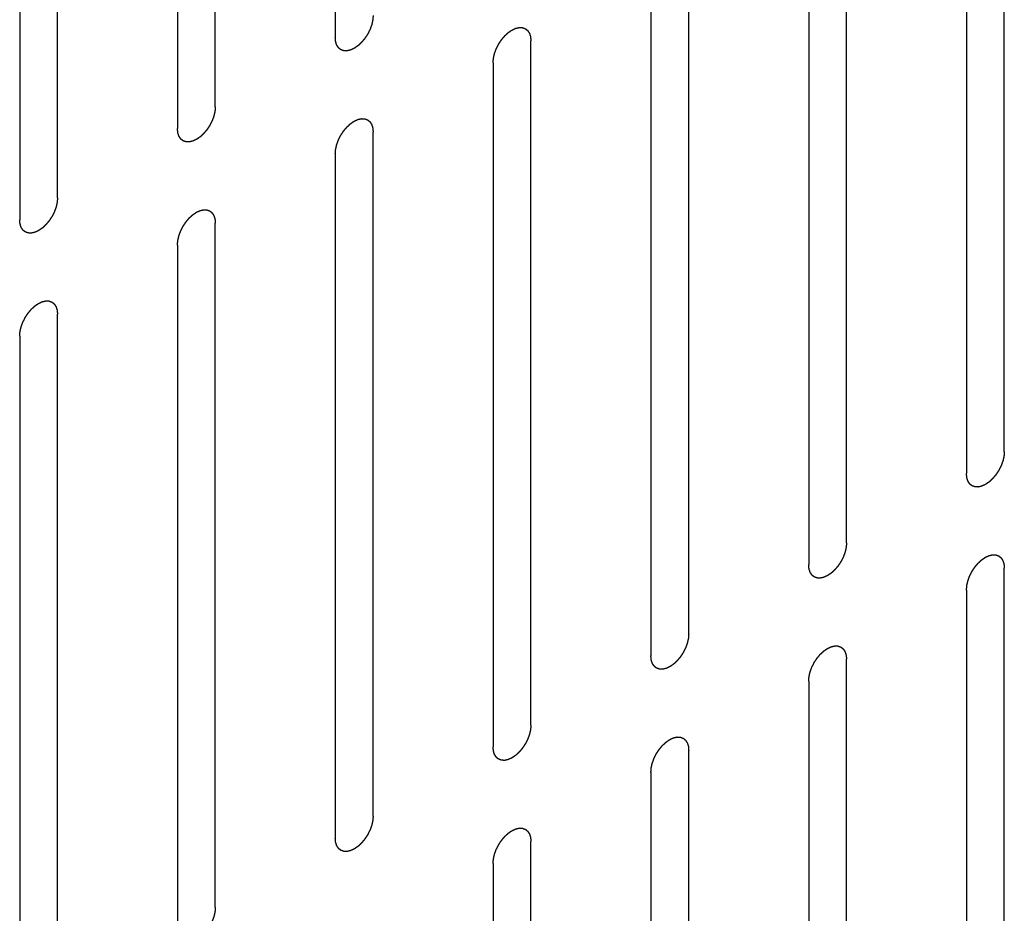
# Model space of a CAD drawing. Header units: inches. Extents: x 5 to 265, y 5 to 171.
# Tile 42 of 212: x 204.88 to 206.26, y 66.94 to 68.19. Entities that reach past the tile are written whole.
import ezdxf

# ---------------------------------------------------------------- set-up
doc = ezdxf.new("R2010")
doc.units = ezdxf.units.IN
doc.header["$LTSCALE"] = 14.96
doc.header["$MEASUREMENT"] = 0
doc.linetypes.add('HIDDEN', pattern=[0.2, 0.1, -0.1])
doc.layers.add('08_ALL_COSMETICS', color=7, linetype='CONTINUOUS')

msp = doc.modelspace()

# ---------------------------------------------------------------- linework, layer by layer
at = {"layer": '08_ALL_COSMETICS', "color": 7, "linetype": 'HIDDEN'}
for p, q in [((205.3218, 69.1261), (205.3218, 68.1667)), ((205.1535, 68.0695), (205.1535, 69.0289)), ((205.1005, 68.9983), (205.1005, 68.0389)), ((204.9322, 67.9418), (204.9322, 68.9012)), ((204.8792, 68.8705), (204.8792, 67.9111)), ((206.2601, 67.5858), (206.2601, 68.5451)), ((206.2071, 68.5145), (206.2071, 67.5551)), ((206.0388, 67.458), (206.0388, 68.4174)), ((205.9858, 68.3867), (205.9858, 67.4274)), ((205.8175, 67.3302), (205.8175, 68.2896)), ((205.7645, 68.259), (205.7645, 67.2996)), ((205.5962, 67.2024), (205.5962, 68.1618)), ((205.5431, 68.1312), (205.5431, 67.1718)), ((205.3748, 67.0746), (205.3748, 68.034)), ((205.3218, 68.0034), (205.3218, 67.044)), ((205.1535, 66.9469), (205.1535, 67.9062)), ((205.1005, 67.8756), (205.1005, 66.9162)), ((204.9322, 66.8191), (204.9322, 67.7785)), ((204.8792, 67.7478), (204.8792, 66.7885)), ((206.2601, 66.4631), (206.2601, 67.4225)), ((206.2071, 67.3918), (206.2071, 66.4324)), ((206.0388, 66.3353), (206.0388, 67.2947)), ((205.9858, 67.2641), (205.9858, 66.3047)), ((205.8175, 66.2075), (205.8175, 67.1669)), ((205.7645, 67.1363), (205.7645, 66.1769)), ((205.5962, 66.0797), (205.5962, 67.0391)), ((205.5431, 67.0085), (205.5431, 66.0491))]:
    msp.add_line(p, q, dxfattribs=at)
for points in [[(205.3748, 68.1973), (205.3748, 68.1968), (205.3747, 68.1958), (205.3746, 68.1942), (205.3745, 68.1929), (205.3744, 68.192), (205.3744, 68.1915), (205.3744, 68.1911), (205.3742, 68.1907), (205.3741, 68.1901), (205.3739, 68.1892), (205.3736, 68.1878), (205.3733, 68.1864), (205.3731, 68.1855), (205.3729, 68.1849), (205.3729, 68.1845), (205.3727, 68.1841), (205.3725, 68.1835), (205.3721, 68.1826), (205.3716, 68.1812), (205.3711, 68.1798), (205.3708, 68.1788), (205.3706, 68.1782), (205.3704, 68.1778), (205.3702, 68.1774), (205.3699, 68.1769), (205.3694, 68.1759), (205.3687, 68.1745), (205.3681, 68.1731), (205.3676, 68.1722), (205.3673, 68.1716), (205.3671, 68.1712), (205.3668, 68.1708), (205.3665, 68.1703), (205.3659, 68.1694), (205.3651, 68.1681), (205.3642, 68.1669), (205.3637, 68.166), (205.3633, 68.1655), (205.3631, 68.1651), (205.3628, 68.1648), (205.3624, 68.1643), (205.3617, 68.1635), (205.3608, 68.1624), (205.3598, 68.1612), (205.3592, 68.1604), (205.3588, 68.16), (205.3585, 68.1596), (205.3582, 68.1593), (205.3578, 68.159), (205.3571, 68.1583), (205.356, 68.1573), (205.355, 68.1564), (205.3543, 68.1557), (205.3539, 68.1553), (205.3536, 68.155), (205.3532, 68.1548), (205.3528, 68.1545), (205.352, 68.154), (205.3509, 68.1532), (205.3499, 68.1525), (205.3491, 68.1519), (205.3487, 68.1516), (205.3483, 68.1514), (205.348, 68.1513), (205.3476, 68.151), (205.3468, 68.1507), (205.3458, 68.1502), (205.3447, 68.1497), (205.3439, 68.1494), (205.3435, 68.1492), (205.3432, 68.149), (205.3429, 68.1489), (205.3425, 68.1488), (205.3417, 68.1487), (205.3407, 68.1484), (205.3397, 68.1482), (205.3389, 68.148), (205.3385, 68.148), (205.3382, 68.1478), (205.3379, 68.1479), (205.3376, 68.1479), (205.3369, 68.1479), (205.3359, 68.148), (205.335, 68.148), (205.3343, 68.148), (205.3339, 68.148), (205.3336, 68.148), (205.3334, 68.1481), (205.3331, 68.1483), (205.3325, 68.1485), (205.3316, 68.1488), (205.3308, 68.1491), (205.3302, 68.1493), (205.3298, 68.1495), (205.3296, 68.1495), (205.3294, 68.1497), (205.3291, 68.1499), (205.3286, 68.1503), (205.3279, 68.1509), (205.3273, 68.1515), (205.3268, 68.1519), (205.3265, 68.1521), (205.3263, 68.1522), (205.3261, 68.1525), (205.3259, 68.1528), (205.3256, 68.1534), (205.3251, 68.1542), (205.3246, 68.155), (205.3242, 68.1556), (205.324, 68.1559), (205.3238, 68.1561), (205.3238, 68.1564), (205.3236, 68.1568), (205.3234, 68.1575), (205.3231, 68.1585), (205.3228, 68.1595), (205.3226, 68.1602), (205.3224, 68.1607), (205.3223, 68.1609), (205.3223, 68.1613), (205.3223, 68.1618), (205.3222, 68.1626), (205.3221, 68.1638), (205.3219, 68.1653), (205.3219, 68.1662), (205.3218, 68.1667)], [(205.5431, 68.1312), (205.5432, 68.1317), (205.5433, 68.1327), (205.5434, 68.1343), (205.5435, 68.1356), (205.5436, 68.1365), (205.5436, 68.137), (205.5436, 68.1374), (205.5437, 68.1378), (205.5439, 68.1384), (205.5441, 68.1393), (205.5444, 68.1407), (205.5447, 68.1421), (205.5449, 68.143), (205.545, 68.1436), (205.5451, 68.144), (205.5453, 68.1444), (205.5455, 68.145), (205.5458, 68.146), (205.5464, 68.1473), (205.5469, 68.1487), (205.5472, 68.1497), (205.5474, 68.1503), (205.5475, 68.1507), (205.5478, 68.1511), (205.5481, 68.1517), (205.5485, 68.1526), (205.5492, 68.154), (205.5499, 68.1554), (205.5504, 68.1564), (205.5507, 68.1569), (205.5509, 68.1573), (205.5512, 68.1577), (205.5515, 68.1582), (205.5521, 68.1591), (205.5529, 68.1604), (205.5537, 68.1616), (205.5543, 68.1625), (205.5547, 68.163), (205.5549, 68.1634), (205.5552, 68.1638), (205.5556, 68.1642), (205.5562, 68.165), (205.5572, 68.1662), (205.5581, 68.1673), (205.5588, 68.1681), (205.5592, 68.1685), (205.5595, 68.1689), (205.5598, 68.1692), (205.5602, 68.1696), (205.5609, 68.1702), (205.5619, 68.1712), (205.563, 68.1721), (205.5637, 68.1728), (205.5641, 68.1732), (205.5644, 68.1735), (205.5647, 68.1737), (205.5652, 68.174), (205.5659, 68.1745), (205.567, 68.1753), (205.5681, 68.1761), (205.5689, 68.1766), (205.5693, 68.1769), (205.5697, 68.1771), (205.57, 68.1773), (205.5704, 68.1775), (205.5712, 68.1778), (205.5722, 68.1783), (205.5733, 68.1788), (205.5741, 68.1792), (205.5745, 68.1793), (205.5748, 68.1795), (205.5751, 68.1796), (205.5755, 68.1797), (205.5762, 68.1798), (205.5773, 68.1801), (205.5783, 68.1803), (205.579, 68.1805), (205.5794, 68.1806), (205.5798, 68.1807), (205.58, 68.1806), (205.5804, 68.1806), (205.5811, 68.1806), (205.582, 68.1806), (205.583, 68.1805), (205.5837, 68.1805), (205.584, 68.1805), (205.5843, 68.1805), (205.5846, 68.1804), (205.5849, 68.1803), (205.5855, 68.18), (205.5864, 68.1797), (205.5872, 68.1794), (205.5878, 68.1792), (205.5881, 68.1791), (205.5884, 68.179), (205.5886, 68.1788), (205.5889, 68.1786), (205.5894, 68.1782), (205.59, 68.1776), (205.5907, 68.177), (205.5912, 68.1767), (205.5915, 68.1764), (205.5917, 68.1763), (205.5918, 68.176), (205.592, 68.1757), (205.5924, 68.1751), (205.5929, 68.1743), (205.5934, 68.1735), (205.5938, 68.173), (205.594, 68.1726), (205.5941, 68.1724), (205.5942, 68.1721), (205.5944, 68.1717), (205.5946, 68.171), (205.5949, 68.17), (205.5952, 68.169), (205.5954, 68.1683), (205.5955, 68.1679), (205.5957, 68.1676), (205.5957, 68.1672), (205.5957, 68.1667), (205.5958, 68.1659), (205.5959, 68.1647), (205.596, 68.1632), (205.5961, 68.1623), (205.5962, 68.1618)], [(205.1535, 68.0695), (205.1535, 68.069), (205.1534, 68.068), (205.1533, 68.0664), (205.1532, 68.0651), (205.1531, 68.0642), (205.153, 68.0637), (205.153, 68.0633), (205.1529, 68.0629), (205.1528, 68.0623), (205.1526, 68.0614), (205.1523, 68.06), (205.152, 68.0586), (205.1517, 68.0577), (205.1516, 68.0571), (205.1515, 68.0567), (205.1514, 68.0563), (205.1512, 68.0557), (205.1508, 68.0548), (205.1503, 68.0534), (205.1498, 68.052), (205.1494, 68.051), (205.1492, 68.0505), (205.1491, 68.05), (205.1489, 68.0496), (205.1486, 68.0491), (205.1481, 68.0481), (205.1474, 68.0467), (205.1467, 68.0453), (205.1462, 68.0444), (205.146, 68.0438), (205.1458, 68.0434), (205.1455, 68.043), (205.1452, 68.0425), (205.1446, 68.0416), (205.1438, 68.0404), (205.1429, 68.0391), (205.1423, 68.0382), (205.142, 68.0377), (205.1418, 68.0373), (205.1415, 68.037), (205.1411, 68.0365), (205.1404, 68.0357), (205.1395, 68.0346), (205.1385, 68.0334), (205.1379, 68.0326), (205.1375, 68.0322), (205.1372, 68.0318), (205.1369, 68.0316), (205.1365, 68.0312), (205.1358, 68.0305), (205.1347, 68.0295), (205.1337, 68.0286), (205.133, 68.0279), (205.1326, 68.0275), (205.1323, 68.0272), (205.1319, 68.027), (205.1315, 68.0267), (205.1307, 68.0262), (205.1296, 68.0254), (205.1285, 68.0247), (205.1278, 68.0241), (205.1273, 68.0238), (205.127, 68.0236), (205.1267, 68.0235), (205.1263, 68.0233), (205.1255, 68.0229), (205.1244, 68.0224), (205.1234, 68.0219), (205.1226, 68.0216), (205.1222, 68.0214), (205.1219, 68.0212), (205.1215, 68.0212), (205.1211, 68.0211), (205.1204, 68.0209), (205.1194, 68.0207), (205.1183, 68.0204), (205.1176, 68.0203), (205.1172, 68.0202), (205.1169, 68.0201), (205.1166, 68.0201), (205.1162, 68.0201), (205.1156, 68.0201), (205.1146, 68.0202), (205.1137, 68.0202), (205.113, 68.0202), (205.1126, 68.0203), (205.1123, 68.0202), (205.1121, 68.0204), (205.1117, 68.0205), (205.1111, 68.0207), (205.1103, 68.021), (205.1094, 68.0213), (205.1088, 68.0215), (205.1085, 68.0217), (205.1082, 68.0217), (205.1081, 68.0219), (205.1078, 68.0222), (205.1073, 68.0226), (205.1066, 68.0231), (205.1059, 68.0237), (205.1054, 68.0241), (205.1052, 68.0243), (205.105, 68.0245), (205.1048, 68.0247), (205.1046, 68.025), (205.1043, 68.0256), (205.1037, 68.0264), (205.1032, 68.0272), (205.1029, 68.0278), (205.1027, 68.0281), (205.1025, 68.0283), (205.1024, 68.0286), (205.1023, 68.029), (205.1021, 68.0297), (205.1018, 68.0308), (205.1015, 68.0318), (205.1012, 68.0325), (205.1011, 68.0329), (205.101, 68.0332), (205.101, 68.0335), (205.1009, 68.034), (205.1009, 68.0349), (205.1007, 68.0361), (205.1006, 68.0375), (205.1005, 68.0384), (205.1005, 68.0389)], [(205.3218, 68.0034), (205.3219, 68.0039), (205.3219, 68.005), (205.3221, 68.0065), (205.3222, 68.0078), (205.3222, 68.0087), (205.3223, 68.0093), (205.3223, 68.0096), (205.3224, 68.0101), (205.3225, 68.0106), (205.3228, 68.0116), (205.3231, 68.0129), (205.3234, 68.0143), (205.3236, 68.0153), (205.3237, 68.0158), (205.3238, 68.0162), (205.324, 68.0166), (205.3242, 68.0172), (205.3245, 68.0182), (205.325, 68.0196), (205.3255, 68.021), (205.3259, 68.0219), (205.3261, 68.0225), (205.3262, 68.0229), (205.3265, 68.0233), (205.3267, 68.0239), (205.3272, 68.0248), (205.3279, 68.0262), (205.3286, 68.0276), (205.3291, 68.0286), (205.3294, 68.0291), (205.3296, 68.0296), (205.3298, 68.0299), (205.3302, 68.0304), (205.3307, 68.0313), (205.3316, 68.0326), (205.3324, 68.0339), (205.333, 68.0348), (205.3333, 68.0353), (205.3336, 68.0357), (205.3339, 68.036), (205.3342, 68.0364), (205.3349, 68.0372), (205.3359, 68.0384), (205.3368, 68.0395), (205.3375, 68.0403), (205.3379, 68.0408), (205.3381, 68.0411), (205.3384, 68.0414), (205.3389, 68.0418), (205.3396, 68.0424), (205.3406, 68.0434), (205.3416, 68.0444), (205.3424, 68.045), (205.3428, 68.0454), (205.3431, 68.0457), (205.3434, 68.0459), (205.3439, 68.0462), (205.3446, 68.0468), (205.3457, 68.0475), (205.3468, 68.0483), (205.3476, 68.0488), (205.348, 68.0491), (205.3483, 68.0494), (205.3487, 68.0495), (205.3491, 68.0497), (205.3498, 68.05), (205.3509, 68.0505), (205.352, 68.051), (205.3527, 68.0514), (205.3532, 68.0516), (205.3535, 68.0517), (205.3538, 68.0518), (205.3542, 68.0519), (205.3549, 68.0521), (205.356, 68.0523), (205.357, 68.0525), (205.3577, 68.0527), (205.3581, 68.0528), (205.3584, 68.0529), (205.3587, 68.0528), (205.3591, 68.0528), (205.3598, 68.0528), (205.3607, 68.0528), (205.3617, 68.0527), (205.3623, 68.0527), (205.3627, 68.0527), (205.363, 68.0527), (205.3633, 68.0526), (205.3636, 68.0525), (205.3642, 68.0523), (205.365, 68.0519), (205.3659, 68.0516), (205.3665, 68.0514), (205.3668, 68.0513), (205.3671, 68.0512), (205.3673, 68.051), (205.3676, 68.0508), (205.368, 68.0504), (205.3687, 68.0498), (205.3694, 68.0493), (205.3699, 68.0489), (205.3702, 68.0486), (205.3704, 68.0485), (205.3705, 68.0482), (205.3707, 68.0479), (205.3711, 68.0473), (205.3716, 68.0465), (205.3721, 68.0457), (205.3725, 68.0452), (205.3727, 68.0449), (205.3728, 68.0446), (205.3729, 68.0443), (205.373, 68.0439), (205.3732, 68.0432), (205.3736, 68.0422), (205.3739, 68.0412), (205.3741, 68.0405), (205.3742, 68.0401), (205.3743, 68.0398), (205.3743, 68.0394), (205.3744, 68.0389), (205.3745, 68.0381), (205.3746, 68.0369), (205.3747, 68.0355), (205.3748, 68.0345), (205.3748, 68.034)], [(204.9322, 67.9418), (204.9322, 67.9412), (204.9321, 67.9402), (204.9319, 67.9386), (204.9318, 67.9373), (204.9318, 67.9364), (204.9317, 67.9359), (204.9317, 67.9355), (204.9316, 67.9351), (204.9315, 67.9346), (204.9313, 67.9336), (204.9309, 67.9322), (204.9306, 67.9309), (204.9304, 67.9299), (204.9303, 67.9294), (204.9302, 67.9289), (204.93, 67.9285), (204.9298, 67.928), (204.9295, 67.927), (204.929, 67.9256), (204.9285, 67.9242), (204.9281, 67.9232), (204.9279, 67.9227), (204.9278, 67.9223), (204.9276, 67.9218), (204.9273, 67.9213), (204.9268, 67.9203), (204.9261, 67.9189), (204.9254, 67.9176), (204.9249, 67.9166), (204.9246, 67.916), (204.9244, 67.9156), (204.9242, 67.9153), (204.9239, 67.9147), (204.9233, 67.9139), (204.9224, 67.9126), (204.9216, 67.9113), (204.921, 67.9104), (204.9207, 67.9099), (204.9204, 67.9095), (204.9201, 67.9092), (204.9198, 67.9087), (204.9191, 67.9079), (204.9182, 67.9068), (204.9172, 67.9057), (204.9165, 67.9049), (204.9162, 67.9044), (204.9159, 67.9041), (204.9156, 67.9038), (204.9152, 67.9034), (204.9144, 67.9027), (204.9134, 67.9018), (204.9124, 67.9008), (204.9116, 67.9001), (204.9112, 67.8998), (204.9109, 67.8994), (204.9106, 67.8992), (204.9102, 67.8989), (204.9094, 67.8984), (204.9083, 67.8976), (204.9072, 67.8969), (204.9064, 67.8964), (204.906, 67.8961), (204.9057, 67.8958), (204.9054, 67.8957), (204.9049, 67.8955), (204.9042, 67.8951), (204.9031, 67.8946), (204.902, 67.8941), (204.9013, 67.8938), (204.9009, 67.8936), (204.9005, 67.8934), (204.9002, 67.8934), (204.8998, 67.8933), (204.8991, 67.8931), (204.8981, 67.8929), (204.897, 67.8926), (204.8963, 67.8925), (204.8959, 67.8924), (204.8956, 67.8923), (204.8953, 67.8923), (204.8949, 67.8923), (204.8942, 67.8924), (204.8933, 67.8924), (204.8923, 67.8924), (204.8917, 67.8925), (204.8913, 67.8925), (204.891, 67.8925), (204.8908, 67.8926), (204.8904, 67.8927), (204.8898, 67.8929), (204.889, 67.8932), (204.8881, 67.8935), (204.8875, 67.8938), (204.8872, 67.8939), (204.8869, 67.894), (204.8867, 67.8942), (204.8865, 67.8944), (204.886, 67.8948), (204.8853, 67.8953), (204.8846, 67.8959), (204.8841, 67.8963), (204.8839, 67.8965), (204.8836, 67.8967), (204.8835, 67.8969), (204.8833, 67.8973), (204.8829, 67.8978), (204.8824, 67.8986), (204.8819, 67.8994), (204.8816, 67.9), (204.8814, 67.9003), (204.8812, 67.9005), (204.8811, 67.9009), (204.881, 67.9013), (204.8808, 67.902), (204.8804, 67.903), (204.8801, 67.904), (204.8799, 67.9047), (204.8798, 67.9051), (204.8797, 67.9054), (204.8797, 67.9058), (204.8796, 67.9062), (204.8795, 67.9071), (204.8794, 67.9083), (204.8793, 67.9097), (204.8792, 67.9107), (204.8792, 67.9111)], [(205.1005, 67.8756), (205.1005, 67.8761), (205.1006, 67.8772), (205.1007, 67.8787), (205.1008, 67.88), (205.1009, 67.881), (205.101, 67.8815), (205.101, 67.8819), (205.1011, 67.8823), (205.1012, 67.8828), (205.1014, 67.8838), (205.1017, 67.8852), (205.1021, 67.8865), (205.1023, 67.8875), (205.1024, 67.888), (205.1025, 67.8884), (205.1026, 67.8889), (205.1028, 67.8894), (205.1032, 67.8904), (205.1037, 67.8918), (205.1042, 67.8932), (205.1046, 67.8942), (205.1048, 67.8947), (205.1049, 67.8951), (205.1051, 67.8955), (205.1054, 67.8961), (205.1059, 67.8971), (205.1066, 67.8984), (205.1073, 67.8998), (205.1078, 67.9008), (205.108, 67.9013), (205.1082, 67.9018), (205.1085, 67.9021), (205.1088, 67.9027), (205.1094, 67.9035), (205.1103, 67.9048), (205.1111, 67.9061), (205.1117, 67.907), (205.112, 67.9075), (205.1122, 67.9079), (205.1125, 67.9082), (205.1129, 67.9087), (205.1136, 67.9095), (205.1145, 67.9106), (205.1155, 67.9117), (205.1161, 67.9125), (205.1165, 67.913), (205.1168, 67.9133), (205.1171, 67.9136), (205.1175, 67.914), (205.1183, 67.9147), (205.1193, 67.9156), (205.1203, 67.9166), (205.121, 67.9173), (205.1215, 67.9176), (205.1218, 67.9179), (205.1221, 67.9181), (205.1225, 67.9185), (205.1233, 67.919), (205.1244, 67.9197), (205.1255, 67.9205), (205.1262, 67.921), (205.1267, 67.9213), (205.127, 67.9216), (205.1273, 67.9217), (205.1278, 67.9219), (205.1285, 67.9222), (205.1296, 67.9228), (205.1307, 67.9232), (205.1314, 67.9236), (205.1318, 67.9238), (205.1322, 67.924), (205.1325, 67.924), (205.1329, 67.9241), (205.1336, 67.9243), (205.1346, 67.9245), (205.1357, 67.9247), (205.1364, 67.9249), (205.1368, 67.925), (205.1371, 67.9251), (205.1374, 67.9251), (205.1378, 67.9251), (205.1384, 67.925), (205.1394, 67.925), (205.1403, 67.925), (205.141, 67.9249), (205.1414, 67.9249), (205.1417, 67.9249), (205.1419, 67.9248), (205.1423, 67.9247), (205.1429, 67.9245), (205.1437, 67.9242), (205.1446, 67.9238), (205.1452, 67.9236), (205.1455, 67.9235), (205.1458, 67.9234), (205.146, 67.9232), (205.1462, 67.923), (205.1467, 67.9226), (205.1474, 67.9221), (205.1481, 67.9215), (205.1486, 67.9211), (205.1488, 67.9209), (205.1491, 67.9207), (205.1492, 67.9204), (205.1494, 67.9201), (205.1498, 67.9196), (205.1503, 67.9188), (205.1508, 67.918), (205.1511, 67.9174), (205.1513, 67.9171), (205.1515, 67.9169), (205.1516, 67.9165), (205.1517, 67.9161), (205.1519, 67.9154), (205.1522, 67.9144), (205.1526, 67.9134), (205.1528, 67.9127), (205.1529, 67.9123), (205.153, 67.912), (205.153, 67.9116), (205.1531, 67.9112), (205.1531, 67.9103), (205.1533, 67.9091), (205.1534, 67.9077), (205.1535, 67.9067), (205.1535, 67.9062)], [(204.8792, 67.7478), (204.8792, 67.7484), (204.8793, 67.7494), (204.8794, 67.751), (204.8795, 67.7523), (204.8796, 67.7532), (204.8796, 67.7537), (204.8797, 67.7541), (204.8798, 67.7545), (204.8799, 67.755), (204.8801, 67.756), (204.8804, 67.7574), (204.8807, 67.7587), (204.8809, 67.7597), (204.8811, 67.7603), (204.8811, 67.7607), (204.8813, 67.7611), (204.8815, 67.7616), (204.8819, 67.7626), (204.8824, 67.764), (204.8829, 67.7654), (204.8832, 67.7664), (204.8834, 67.7669), (204.8836, 67.7673), (204.8838, 67.7678), (204.8841, 67.7683), (204.8846, 67.7693), (204.8853, 67.7707), (204.886, 67.772), (204.8864, 67.773), (204.8867, 67.7736), (204.8869, 67.774), (204.8872, 67.7744), (204.8875, 67.7749), (204.8881, 67.7758), (204.8889, 67.777), (204.8898, 67.7783), (204.8903, 67.7792), (204.8907, 67.7797), (204.8909, 67.7801), (204.8912, 67.7804), (204.8916, 67.7809), (204.8923, 67.7817), (204.8932, 67.7828), (204.8942, 67.7839), (204.8948, 67.7847), (204.8952, 67.7852), (204.8955, 67.7856), (204.8958, 67.7858), (204.8962, 67.7862), (204.8969, 67.7869), (204.898, 67.7878), (204.899, 67.7888), (204.8997, 67.7895), (204.9001, 67.7899), (204.9004, 67.7902), (204.9008, 67.7904), (204.9012, 67.7907), (204.902, 67.7912), (204.9031, 67.792), (204.9042, 67.7927), (204.9049, 67.7932), (204.9054, 67.7935), (204.9057, 67.7938), (204.906, 67.7939), (204.9064, 67.7941), (204.9072, 67.7945), (204.9083, 67.795), (204.9093, 67.7955), (204.9101, 67.7958), (204.9105, 67.796), (204.9108, 67.7962), (204.9111, 67.7962), (204.9116, 67.7963), (204.9123, 67.7965), (204.9133, 67.7967), (204.9143, 67.797), (204.9151, 67.7971), (204.9155, 67.7972), (204.9158, 67.7973), (204.9161, 67.7973), (204.9165, 67.7973), (204.9171, 67.7972), (204.9181, 67.7972), (204.919, 67.7972), (204.9197, 67.7972), (204.9201, 67.7971), (204.9204, 67.7972), (204.9206, 67.797), (204.921, 67.7969), (204.9215, 67.7967), (204.9224, 67.7964), (204.9232, 67.7961), (204.9238, 67.7959), (204.9242, 67.7957), (204.9244, 67.7957), (204.9246, 67.7955), (204.9249, 67.7952), (204.9254, 67.7948), (204.9261, 67.7943), (204.9268, 67.7937), (204.9272, 67.7933), (204.9275, 67.7931), (204.9277, 67.7929), (204.9279, 67.7927), (204.9281, 67.7923), (204.9284, 67.7918), (204.9289, 67.791), (204.9294, 67.7902), (204.9298, 67.7896), (204.93, 67.7893), (204.9302, 67.7891), (204.9303, 67.7887), (204.9304, 67.7884), (204.9306, 67.7876), (204.9309, 67.7866), (204.9312, 67.7856), (204.9315, 67.7849), (204.9316, 67.7845), (204.9317, 67.7842), (204.9317, 67.7838), (204.9318, 67.7834), (204.9318, 67.7825), (204.9319, 67.7813), (204.9321, 67.7799), (204.9322, 67.7789), (204.9322, 67.7785)], [(206.2601, 67.5858), (206.2601, 67.5852), (206.26, 67.5842), (206.2599, 67.5826), (206.2598, 67.5813), (206.2597, 67.5804), (206.2597, 67.5799), (206.2597, 67.5795), (206.2595, 67.5791), (206.2594, 67.5786), (206.2592, 67.5776), (206.2589, 67.5762), (206.2586, 67.5749), (206.2584, 67.5739), (206.2582, 67.5733), (206.2582, 67.5729), (206.258, 67.5725), (206.2578, 67.572), (206.2574, 67.571), (206.2569, 67.5696), (206.2564, 67.5682), (206.2561, 67.5672), (206.2559, 67.5667), (206.2557, 67.5663), (206.2555, 67.5658), (206.2552, 67.5653), (206.2547, 67.5643), (206.254, 67.5629), (206.2533, 67.5616), (206.2529, 67.5606), (206.2526, 67.56), (206.2524, 67.5596), (206.2521, 67.5592), (206.2518, 67.5587), (206.2512, 67.5578), (206.2504, 67.5566), (206.2495, 67.5553), (206.249, 67.5544), (206.2486, 67.5539), (206.2484, 67.5535), (206.2481, 67.5532), (206.2477, 67.5527), (206.247, 67.5519), (206.2461, 67.5508), (206.2451, 67.5497), (206.2445, 67.5489), (206.2441, 67.5484), (206.2438, 67.548), (206.2435, 67.5478), (206.2431, 67.5474), (206.2424, 67.5467), (206.2413, 67.5458), (206.2403, 67.5448), (206.2396, 67.5441), (206.2392, 67.5437), (206.2389, 67.5434), (206.2385, 67.5432), (206.2381, 67.5429), (206.2373, 67.5424), (206.2362, 67.5416), (206.2352, 67.5409), (206.2344, 67.5404), (206.234, 67.5401), (206.2336, 67.5398), (206.2333, 67.5397), (206.2329, 67.5395), (206.2321, 67.5391), (206.231, 67.5386), (206.23, 67.5381), (206.2292, 67.5378), (206.2288, 67.5376), (206.2285, 67.5374), (206.2282, 67.5374), (206.2277, 67.5373), (206.227, 67.5371), (206.226, 67.5369), (206.225, 67.5366), (206.2242, 67.5365), (206.2238, 67.5364), (206.2235, 67.5363), (206.2232, 67.5363), (206.2229, 67.5363), (206.2222, 67.5364), (206.2212, 67.5364), (206.2203, 67.5364), (206.2196, 67.5364), (206.2192, 67.5365), (206.2189, 67.5364), (206.2187, 67.5366), (206.2184, 67.5367), (206.2178, 67.5369), (206.2169, 67.5372), (206.2161, 67.5375), (206.2155, 67.5377), (206.2151, 67.5379), (206.2149, 67.5379), (206.2147, 67.5381), (206.2144, 67.5384), (206.2139, 67.5388), (206.2132, 67.5393), (206.2125, 67.5399), (206.2121, 67.5403), (206.2118, 67.5405), (206.2116, 67.5407), (206.2114, 67.5409), (206.2112, 67.5413), (206.2109, 67.5418), (206.2104, 67.5426), (206.2099, 67.5434), (206.2095, 67.544), (206.2093, 67.5443), (206.2091, 67.5445), (206.2091, 67.5449), (206.2089, 67.5452), (206.2087, 67.546), (206.2084, 67.547), (206.2081, 67.548), (206.2078, 67.5487), (206.2077, 67.5491), (206.2076, 67.5494), (206.2076, 67.5498), (206.2076, 67.5502), (206.2075, 67.5511), (206.2074, 67.5523), (206.2072, 67.5537), (206.2071, 67.5547), (206.2071, 67.5551)], [(206.0388, 67.458), (206.0388, 67.4575), (206.0387, 67.4564), (206.0386, 67.4549), (206.0385, 67.4536), (206.0384, 67.4526), (206.0383, 67.4521), (206.0383, 67.4517), (206.0382, 67.4513), (206.0381, 67.4508), (206.0379, 67.4498), (206.0376, 67.4484), (206.0372, 67.4471), (206.037, 67.4461), (206.0369, 67.4456), (206.0368, 67.4452), (206.0367, 67.4447), (206.0365, 67.4442), (206.0361, 67.4432), (206.0356, 67.4418), (206.0351, 67.4404), (206.0347, 67.4394), (206.0345, 67.4389), (206.0344, 67.4385), (206.0342, 67.4381), (206.0339, 67.4375), (206.0334, 67.4365), (206.0327, 67.4352), (206.032, 67.4338), (206.0315, 67.4328), (206.0313, 67.4323), (206.0311, 67.4318), (206.0308, 67.4315), (206.0305, 67.4309), (206.0299, 67.4301), (206.0291, 67.4288), (206.0282, 67.4275), (206.0276, 67.4266), (206.0273, 67.4261), (206.0271, 67.4257), (206.0268, 67.4254), (206.0264, 67.4249), (206.0257, 67.4241), (206.0248, 67.423), (206.0238, 67.4219), (206.0232, 67.4211), (206.0228, 67.4206), (206.0225, 67.4203), (206.0222, 67.42), (206.0218, 67.4196), (206.021, 67.4189), (206.02, 67.418), (206.019, 67.417), (206.0183, 67.4163), (206.0178, 67.416), (206.0175, 67.4157), (206.0172, 67.4155), (206.0168, 67.4151), (206.016, 67.4146), (206.0149, 67.4139), (206.0138, 67.4131), (206.0131, 67.4126), (206.0126, 67.4123), (206.0123, 67.412), (206.012, 67.4119), (206.0115, 67.4117), (206.0108, 67.4114), (206.0097, 67.4109), (206.0087, 67.4104), (206.0079, 67.41), (206.0075, 67.4098), (206.0071, 67.4096), (206.0068, 67.4096), (206.0064, 67.4095), (206.0057, 67.4093), (206.0047, 67.4091), (206.0036, 67.4089), (206.0029, 67.4087), (206.0025, 67.4086), (206.0022, 67.4085), (206.0019, 67.4085), (206.0015, 67.4085), (206.0009, 67.4086), (205.9999, 67.4086), (205.999, 67.4086), (205.9983, 67.4087), (205.9979, 67.4087), (205.9976, 67.4087), (205.9974, 67.4088), (205.997, 67.4089), (205.9964, 67.4091), (205.9956, 67.4094), (205.9947, 67.4098), (205.9941, 67.41), (205.9938, 67.4101), (205.9935, 67.4102), (205.9933, 67.4104), (205.9931, 67.4106), (205.9926, 67.411), (205.9919, 67.4115), (205.9912, 67.4121), (205.9907, 67.4125), (205.9905, 67.4127), (205.9902, 67.4129), (205.9901, 67.4132), (205.9899, 67.4135), (205.9896, 67.414), (205.989, 67.4148), (205.9885, 67.4156), (205.9882, 67.4162), (205.988, 67.4165), (205.9878, 67.4167), (205.9877, 67.4171), (205.9876, 67.4175), (205.9874, 67.4182), (205.9871, 67.4192), (205.9867, 67.4202), (205.9865, 67.4209), (205.9864, 67.4213), (205.9863, 67.4216), (205.9863, 67.422), (205.9862, 67.4224), (205.9862, 67.4233), (205.986, 67.4245), (205.9859, 67.4259), (205.9858, 67.4269), (205.9858, 67.4274)], [(206.2071, 67.3918), (206.2071, 67.3924), (206.2072, 67.3934), (206.2074, 67.395), (206.2075, 67.3963), (206.2075, 67.3972), (206.2076, 67.3977), (206.2076, 67.3981), (206.2077, 67.3985), (206.2078, 67.399), (206.208, 67.4), (206.2084, 67.4014), (206.2087, 67.4027), (206.2089, 67.4037), (206.209, 67.4042), (206.2091, 67.4047), (206.2093, 67.4051), (206.2095, 67.4056), (206.2098, 67.4066), (206.2103, 67.408), (206.2108, 67.4094), (206.2112, 67.4104), (206.2114, 67.4109), (206.2115, 67.4113), (206.2117, 67.4118), (206.212, 67.4123), (206.2125, 67.4133), (206.2132, 67.4147), (206.2139, 67.416), (206.2144, 67.417), (206.2147, 67.4176), (206.2149, 67.418), (206.2151, 67.4184), (206.2155, 67.4189), (206.216, 67.4198), (206.2169, 67.421), (206.2177, 67.4223), (206.2183, 67.4232), (206.2186, 67.4237), (206.2189, 67.4241), (206.2192, 67.4244), (206.2195, 67.4249), (206.2202, 67.4257), (206.2212, 67.4268), (206.2221, 67.4279), (206.2228, 67.4287), (206.2231, 67.4292), (206.2234, 67.4295), (206.2237, 67.4298), (206.2242, 67.4302), (206.2249, 67.4309), (206.2259, 67.4318), (206.2269, 67.4328), (206.2277, 67.4335), (206.2281, 67.4338), (206.2284, 67.4342), (206.2287, 67.4344), (206.2291, 67.4347), (206.2299, 67.4352), (206.231, 67.436), (206.2321, 67.4367), (206.2329, 67.4372), (206.2333, 67.4375), (206.2336, 67.4378), (206.2339, 67.4379), (206.2344, 67.4381), (206.2351, 67.4385), (206.2362, 67.439), (206.2373, 67.4395), (206.238, 67.4398), (206.2385, 67.44), (206.2388, 67.4402), (206.2391, 67.4402), (206.2395, 67.4403), (206.2402, 67.4405), (206.2413, 67.4407), (206.2423, 67.441), (206.243, 67.4411), (206.2434, 67.4412), (206.2437, 67.4413), (206.244, 67.4413), (206.2444, 67.4413), (206.2451, 67.4412), (206.246, 67.4412), (206.247, 67.4412), (206.2476, 67.4411), (206.248, 67.4411), (206.2483, 67.4411), (206.2485, 67.441), (206.2489, 67.4409), (206.2495, 67.4407), (206.2503, 67.4404), (206.2512, 67.4401), (206.2518, 67.4398), (206.2521, 67.4397), (206.2524, 67.4396), (206.2526, 67.4394), (206.2529, 67.4392), (206.2533, 67.4388), (206.254, 67.4383), (206.2547, 67.4377), (206.2552, 67.4373), (206.2554, 67.4371), (206.2557, 67.4369), (206.2558, 67.4367), (206.256, 67.4363), (206.2564, 67.4358), (206.2569, 67.435), (206.2574, 67.4342), (206.2577, 67.4336), (206.2579, 67.4333), (206.2581, 67.4331), (206.2582, 67.4327), (206.2583, 67.4323), (206.2585, 67.4316), (206.2589, 67.4306), (206.2592, 67.4296), (206.2594, 67.4289), (206.2595, 67.4285), (206.2596, 67.4282), (206.2596, 67.4278), (206.2597, 67.4274), (206.2598, 67.4265), (206.2599, 67.4253), (206.26, 67.4239), (206.2601, 67.4229), (206.2601, 67.4225)], [(205.8175, 67.3302), (205.8174, 67.3297), (205.8174, 67.3286), (205.8172, 67.3271), (205.8171, 67.3258), (205.8171, 67.3249), (205.817, 67.3243), (205.817, 67.324), (205.8169, 67.3235), (205.8168, 67.323), (205.8165, 67.322), (205.8162, 67.3207), (205.8159, 67.3193), (205.8157, 67.3183), (205.8156, 67.3178), (205.8155, 67.3174), (205.8153, 67.317), (205.8151, 67.3164), (205.8148, 67.3154), (205.8143, 67.314), (205.8138, 67.3126), (205.8134, 67.3117), (205.8132, 67.3111), (205.8131, 67.3107), (205.8128, 67.3103), (205.8126, 67.3097), (205.8121, 67.3088), (205.8114, 67.3074), (205.8107, 67.306), (205.8102, 67.305), (205.8099, 67.3045), (205.8097, 67.3041), (205.8095, 67.3037), (205.8091, 67.3032), (205.8086, 67.3023), (205.8077, 67.301), (205.8069, 67.2997), (205.8063, 67.2988), (205.806, 67.2983), (205.8057, 67.2979), (205.8054, 67.2976), (205.8051, 67.2972), (205.8044, 67.2964), (205.8034, 67.2952), (205.8025, 67.2941), (205.8018, 67.2933), (205.8014, 67.2928), (205.8012, 67.2925), (205.8009, 67.2922), (205.8004, 67.2918), (205.7997, 67.2912), (205.7987, 67.2902), (205.7977, 67.2892), (205.7969, 67.2886), (205.7965, 67.2882), (205.7962, 67.2879), (205.7959, 67.2877), (205.7955, 67.2874), (205.7947, 67.2868), (205.7936, 67.2861), (205.7925, 67.2853), (205.7917, 67.2848), (205.7913, 67.2845), (205.791, 67.2842), (205.7907, 67.2841), (205.7902, 67.2839), (205.7895, 67.2836), (205.7884, 67.2831), (205.7873, 67.2826), (205.7866, 67.2822), (205.7861, 67.282), (205.7858, 67.2819), (205.7855, 67.2818), (205.7851, 67.2817), (205.7844, 67.2815), (205.7833, 67.2813), (205.7823, 67.2811), (205.7816, 67.2809), (205.7812, 67.2808), (205.7809, 67.2807), (205.7806, 67.2808), (205.7802, 67.2808), (205.7795, 67.2808), (205.7786, 67.2808), (205.7776, 67.2809), (205.777, 67.2809), (205.7766, 67.2809), (205.7763, 67.2809), (205.776, 67.281), (205.7757, 67.2811), (205.7751, 67.2814), (205.7743, 67.2817), (205.7734, 67.282), (205.7728, 67.2822), (205.7725, 67.2823), (205.7722, 67.2824), (205.772, 67.2826), (205.7717, 67.2828), (205.7713, 67.2832), (205.7706, 67.2838), (205.7699, 67.2843), (205.7694, 67.2847), (205.7692, 67.285), (205.7689, 67.2851), (205.7688, 67.2854), (205.7686, 67.2857), (205.7682, 67.2863), (205.7677, 67.2871), (205.7672, 67.2879), (205.7668, 67.2884), (205.7667, 67.2887), (205.7665, 67.289), (205.7664, 67.2893), (205.7663, 67.2897), (205.7661, 67.2904), (205.7657, 67.2914), (205.7654, 67.2924), (205.7652, 67.2931), (205.7651, 67.2935), (205.765, 67.2938), (205.765, 67.2942), (205.7649, 67.2947), (205.7648, 67.2955), (205.7647, 67.2967), (205.7646, 67.2981), (205.7645, 67.2991), (205.7645, 67.2996)], [(205.9858, 67.2641), (205.9858, 67.2646), (205.9859, 67.2656), (205.986, 67.2672), (205.9861, 67.2685), (205.9862, 67.2694), (205.9863, 67.2699), (205.9863, 67.2703), (205.9864, 67.2707), (205.9865, 67.2713), (205.9867, 67.2722), (205.987, 67.2736), (205.9873, 67.275), (205.9876, 67.2759), (205.9877, 67.2765), (205.9878, 67.2769), (205.9879, 67.2773), (205.9881, 67.2779), (205.9885, 67.2788), (205.989, 67.2802), (205.9895, 67.2816), (205.9899, 67.2826), (205.9901, 67.2831), (205.9902, 67.2836), (205.9904, 67.284), (205.9907, 67.2845), (205.9912, 67.2855), (205.9919, 67.2869), (205.9926, 67.2883), (205.9931, 67.2892), (205.9933, 67.2898), (205.9935, 67.2902), (205.9938, 67.2906), (205.9941, 67.2911), (205.9947, 67.292), (205.9955, 67.2932), (205.9964, 67.2945), (205.997, 67.2954), (205.9973, 67.2959), (205.9975, 67.2963), (205.9978, 67.2966), (205.9982, 67.2971), (205.9989, 67.2979), (205.9998, 67.299), (206.0008, 67.3002), (206.0014, 67.301), (206.0018, 67.3014), (206.0021, 67.3018), (206.0024, 67.302), (206.0028, 67.3024), (206.0036, 67.3031), (206.0046, 67.3041), (206.0056, 67.305), (206.0063, 67.3057), (206.0068, 67.3061), (206.0071, 67.3064), (206.0074, 67.3066), (206.0078, 67.3069), (206.0086, 67.3074), (206.0097, 67.3082), (206.0108, 67.3089), (206.0115, 67.3095), (206.012, 67.3098), (206.0123, 67.31), (206.0126, 67.3101), (206.0131, 67.3103), (206.0138, 67.3107), (206.0149, 67.3112), (206.0159, 67.3117), (206.0167, 67.312), (206.0171, 67.3122), (206.0175, 67.3124), (206.0178, 67.3124), (206.0182, 67.3125), (206.0189, 67.3127), (206.0199, 67.3129), (206.021, 67.3132), (206.0217, 67.3133), (206.0221, 67.3134), (206.0224, 67.3135), (206.0227, 67.3135), (206.0231, 67.3135), (206.0237, 67.3135), (206.0247, 67.3134), (206.0256, 67.3134), (206.0263, 67.3134), (206.0267, 67.3133), (206.027, 67.3134), (206.0272, 67.3132), (206.0276, 67.3131), (206.0282, 67.3129), (206.029, 67.3126), (206.0299, 67.3123), (206.0305, 67.3121), (206.0308, 67.3119), (206.0311, 67.3119), (206.0313, 67.3117), (206.0315, 67.3114), (206.032, 67.311), (206.0327, 67.3105), (206.0334, 67.3099), (206.0339, 67.3095), (206.0341, 67.3093), (206.0343, 67.3091), (206.0345, 67.3089), (206.0347, 67.3086), (206.035, 67.308), (206.0356, 67.3072), (206.0361, 67.3064), (206.0364, 67.3058), (206.0366, 67.3055), (206.0368, 67.3053), (206.0369, 67.305), (206.037, 67.3046), (206.0372, 67.3039), (206.0375, 67.3028), (206.0378, 67.3018), (206.0381, 67.3011), (206.0382, 67.3007), (206.0383, 67.3004), (206.0383, 67.3001), (206.0384, 67.2996), (206.0384, 67.2987), (206.0386, 67.2976), (206.0387, 67.2961), (206.0388, 67.2952), (206.0388, 67.2947)], [(205.5962, 67.2024), (205.5961, 67.2019), (205.596, 67.2009), (205.5959, 67.1993), (205.5958, 67.198), (205.5957, 67.1971), (205.5957, 67.1966), (205.5957, 67.1962), (205.5956, 67.1958), (205.5954, 67.1952), (205.5952, 67.1943), (205.5949, 67.1929), (205.5946, 67.1915), (205.5944, 67.1906), (205.5943, 67.19), (205.5942, 67.1896), (205.594, 67.1892), (205.5938, 67.1886), (205.5935, 67.1876), (205.593, 67.1863), (205.5924, 67.1849), (205.5921, 67.1839), (205.5919, 67.1833), (205.5918, 67.1829), (205.5915, 67.1825), (205.5913, 67.1819), (205.5908, 67.181), (205.5901, 67.1796), (205.5894, 67.1782), (205.5889, 67.1772), (205.5886, 67.1767), (205.5884, 67.1763), (205.5881, 67.1759), (205.5878, 67.1754), (205.5872, 67.1745), (205.5864, 67.1732), (205.5856, 67.172), (205.585, 67.1711), (205.5847, 67.1706), (205.5844, 67.1702), (205.5841, 67.1698), (205.5837, 67.1694), (205.5831, 67.1686), (205.5821, 67.1674), (205.5812, 67.1663), (205.5805, 67.1655), (205.5801, 67.1651), (205.5798, 67.1647), (205.5795, 67.1644), (205.5791, 67.164), (205.5784, 67.1634), (205.5774, 67.1624), (205.5763, 67.1615), (205.5756, 67.1608), (205.5752, 67.1604), (205.5749, 67.1601), (205.5746, 67.1599), (205.5741, 67.1596), (205.5734, 67.1591), (205.5723, 67.1583), (205.5712, 67.1575), (205.5704, 67.157), (205.57, 67.1567), (205.5697, 67.1565), (205.5693, 67.1563), (205.5689, 67.1561), (205.5682, 67.1558), (205.5671, 67.1553), (205.566, 67.1548), (205.5653, 67.1544), (205.5648, 67.1543), (205.5645, 67.1541), (205.5642, 67.154), (205.5638, 67.1539), (205.5631, 67.1538), (205.562, 67.1535), (205.561, 67.1533), (205.5603, 67.1531), (205.5599, 67.153), (205.5595, 67.1529), (205.5593, 67.153), (205.5589, 67.153), (205.5582, 67.153), (205.5573, 67.153), (205.5563, 67.1531), (205.5556, 67.1531), (205.5553, 67.1531), (205.555, 67.1531), (205.5547, 67.1532), (205.5544, 67.1533), (205.5538, 67.1536), (205.5529, 67.1539), (205.5521, 67.1542), (205.5515, 67.1544), (205.5512, 67.1545), (205.5509, 67.1546), (205.5507, 67.1548), (205.5504, 67.155), (205.5499, 67.1554), (205.5493, 67.156), (205.5486, 67.1566), (205.5481, 67.157), (205.5478, 67.1572), (205.5476, 67.1573), (205.5475, 67.1576), (205.5473, 67.1579), (205.5469, 67.1585), (205.5464, 67.1593), (205.5459, 67.1601), (205.5455, 67.1606), (205.5453, 67.161), (205.5452, 67.1612), (205.5451, 67.1615), (205.5449, 67.1619), (205.5447, 67.1626), (205.5444, 67.1636), (205.5441, 67.1646), (205.5439, 67.1653), (205.5438, 67.1657), (205.5436, 67.166), (205.5436, 67.1664), (205.5436, 67.1669), (205.5435, 67.1677), (205.5434, 67.1689), (205.5433, 67.1704), (205.5432, 67.1713), (205.5431, 67.1718)], [(205.7645, 67.1363), (205.7645, 67.1368), (205.7646, 67.1378), (205.7647, 67.1394), (205.7648, 67.1407), (205.7649, 67.1416), (205.7649, 67.1421), (205.7649, 67.1425), (205.7651, 67.1429), (205.7652, 67.1435), (205.7654, 67.1444), (205.7657, 67.1458), (205.766, 67.1472), (205.7662, 67.1481), (205.7664, 67.1487), (205.7664, 67.1491), (205.7666, 67.1495), (205.7668, 67.1501), (205.7672, 67.151), (205.7677, 67.1524), (205.7682, 67.1538), (205.7685, 67.1548), (205.7687, 67.1554), (205.7689, 67.1558), (205.7691, 67.1562), (205.7694, 67.1567), (205.7699, 67.1577), (205.7706, 67.1591), (205.7713, 67.1605), (205.7717, 67.1614), (205.772, 67.162), (205.7722, 67.1624), (205.7725, 67.1628), (205.7728, 67.1633), (205.7734, 67.1642), (205.7742, 67.1655), (205.7751, 67.1667), (205.7756, 67.1676), (205.776, 67.1681), (205.7762, 67.1685), (205.7765, 67.1689), (205.7769, 67.1693), (205.7776, 67.1701), (205.7785, 67.1712), (205.7795, 67.1724), (205.7801, 67.1732), (205.7805, 67.1736), (205.7808, 67.174), (205.7811, 67.1743), (205.7815, 67.1746), (205.7822, 67.1753), (205.7833, 67.1763), (205.7843, 67.1772), (205.785, 67.1779), (205.7854, 67.1783), (205.7857, 67.1786), (205.7861, 67.1788), (205.7865, 67.1791), (205.7873, 67.1796), (205.7884, 67.1804), (205.7894, 67.1811), (205.7902, 67.1817), (205.7906, 67.182), (205.791, 67.1822), (205.7913, 67.1823), (205.7917, 67.1826), (205.7925, 67.1829), (205.7936, 67.1834), (205.7946, 67.1839), (205.7954, 67.1842), (205.7958, 67.1844), (205.7961, 67.1846), (205.7964, 67.1847), (205.7968, 67.1848), (205.7976, 67.1849), (205.7986, 67.1852), (205.7996, 67.1854), (205.8004, 67.1856), (205.8008, 67.1857), (205.8011, 67.1858), (205.8014, 67.1857), (205.8017, 67.1857), (205.8024, 67.1857), (205.8034, 67.1856), (205.8043, 67.1856), (205.805, 67.1856), (205.8054, 67.1856), (205.8057, 67.1856), (205.8059, 67.1855), (205.8062, 67.1853), (205.8068, 67.1851), (205.8077, 67.1848), (205.8085, 67.1845), (205.8091, 67.1843), (205.8095, 67.1841), (205.8097, 67.1841), (205.8099, 67.1839), (205.8102, 67.1837), (205.8107, 67.1833), (205.8114, 67.1827), (205.8121, 67.1821), (205.8125, 67.1817), (205.8128, 67.1815), (205.813, 67.1814), (205.8132, 67.1811), (205.8134, 67.1808), (205.8137, 67.1802), (205.8142, 67.1794), (205.8147, 67.1786), (205.8151, 67.1781), (205.8153, 67.1777), (205.8155, 67.1775), (205.8155, 67.1772), (205.8157, 67.1768), (205.8159, 67.1761), (205.8162, 67.1751), (205.8165, 67.1741), (205.8168, 67.1734), (205.8169, 67.1729), (205.817, 67.1727), (205.817, 67.1723), (205.817, 67.1718), (205.8171, 67.171), (205.8172, 67.1698), (205.8174, 67.1683), (205.8174, 67.1674), (205.8175, 67.1669)], [(205.3748, 67.0746), (205.3748, 67.0741), (205.3747, 67.0731), (205.3746, 67.0715), (205.3745, 67.0702), (205.3744, 67.0693), (205.3744, 67.0688), (205.3744, 67.0684), (205.3742, 67.068), (205.3741, 67.0674), (205.3739, 67.0665), (205.3736, 67.0651), (205.3733, 67.0637), (205.3731, 67.0628), (205.3729, 67.0622), (205.3729, 67.0618), (205.3727, 67.0614), (205.3725, 67.0608), (205.3721, 67.0599), (205.3716, 67.0585), (205.3711, 67.0571), (205.3708, 67.0561), (205.3706, 67.0555), (205.3704, 67.0551), (205.3702, 67.0547), (205.3699, 67.0542), (205.3694, 67.0532), (205.3687, 67.0518), (205.3681, 67.0504), (205.3676, 67.0495), (205.3673, 67.0489), (205.3671, 67.0485), (205.3668, 67.0481), (205.3665, 67.0476), (205.3659, 67.0467), (205.3651, 67.0454), (205.3642, 67.0442), (205.3637, 67.0433), (205.3633, 67.0428), (205.3631, 67.0424), (205.3628, 67.0421), (205.3624, 67.0416), (205.3617, 67.0408), (205.3608, 67.0397), (205.3598, 67.0385), (205.3592, 67.0377), (205.3588, 67.0373), (205.3585, 67.0369), (205.3582, 67.0367), (205.3578, 67.0363), (205.3571, 67.0356), (205.356, 67.0346), (205.355, 67.0337), (205.3543, 67.033), (205.3539, 67.0326), (205.3536, 67.0323), (205.3532, 67.0321), (205.3528, 67.0318), (205.352, 67.0313), (205.3509, 67.0305), (205.3499, 67.0298), (205.3491, 67.0292), (205.3487, 67.0289), (205.3483, 67.0287), (205.348, 67.0286), (205.3476, 67.0284), (205.3468, 67.028), (205.3458, 67.0275), (205.3447, 67.027), (205.3439, 67.0267), (205.3435, 67.0265), (205.3432, 67.0263), (205.3429, 67.0263), (205.3425, 67.0261), (205.3417, 67.026), (205.3407, 67.0257), (205.3397, 67.0255), (205.3389, 67.0253), (205.3385, 67.0253), (205.3382, 67.0252), (205.3379, 67.0252), (205.3376, 67.0252), (205.3369, 67.0252), (205.3359, 67.0253), (205.335, 67.0253), (205.3343, 67.0253), (205.3339, 67.0253), (205.3336, 67.0253), (205.3334, 67.0254), (205.3331, 67.0256), (205.3325, 67.0258), (205.3316, 67.0261), (205.3308, 67.0264), (205.3302, 67.0266), (205.3298, 67.0268), (205.3296, 67.0268), (205.3294, 67.027), (205.3291, 67.0272), (205.3286, 67.0276), (205.3279, 67.0282), (205.3273, 67.0288), (205.3268, 67.0292), (205.3265, 67.0294), (205.3263, 67.0295), (205.3261, 67.0298), (205.3259, 67.0301), (205.3256, 67.0307), (205.3251, 67.0315), (205.3246, 67.0323), (205.3242, 67.0329), (205.324, 67.0332), (205.3238, 67.0334), (205.3238, 67.0337), (205.3236, 67.0341), (205.3234, 67.0348), (205.3231, 67.0358), (205.3228, 67.0369), (205.3226, 67.0376), (205.3224, 67.038), (205.3223, 67.0382), (205.3223, 67.0386), (205.3223, 67.0391), (205.3222, 67.0399), (205.3221, 67.0411), (205.3219, 67.0426), (205.3219, 67.0435), (205.3218, 67.044)], [(205.5431, 67.0085), (205.5432, 67.009), (205.5433, 67.0101), (205.5434, 67.0116), (205.5435, 67.0129), (205.5436, 67.0138), (205.5436, 67.0143), (205.5436, 67.0147), (205.5437, 67.0151), (205.5439, 67.0157), (205.5441, 67.0167), (205.5444, 67.018), (205.5447, 67.0194), (205.5449, 67.0204), (205.545, 67.0209), (205.5451, 67.0213), (205.5453, 67.0217), (205.5455, 67.0223), (205.5458, 67.0233), (205.5464, 67.0247), (205.5469, 67.026), (205.5472, 67.027), (205.5474, 67.0276), (205.5475, 67.028), (205.5478, 67.0284), (205.5481, 67.029), (205.5485, 67.0299), (205.5492, 67.0313), (205.5499, 67.0327), (205.5504, 67.0337), (205.5507, 67.0342), (205.5509, 67.0346), (205.5512, 67.035), (205.5515, 67.0355), (205.5521, 67.0364), (205.5529, 67.0377), (205.5537, 67.039), (205.5543, 67.0398), (205.5547, 67.0403), (205.5549, 67.0407), (205.5552, 67.0411), (205.5556, 67.0415), (205.5562, 67.0423), (205.5572, 67.0435), (205.5581, 67.0446), (205.5588, 67.0454), (205.5592, 67.0458), (205.5595, 67.0462), (205.5598, 67.0465), (205.5602, 67.0469), (205.5609, 67.0475), (205.5619, 67.0485), (205.563, 67.0494), (205.5637, 67.0501), (205.5641, 67.0505), (205.5644, 67.0508), (205.5647, 67.051), (205.5652, 67.0513), (205.5659, 67.0519), (205.567, 67.0526), (205.5681, 67.0534), (205.5689, 67.0539), (205.5693, 67.0542), (205.5697, 67.0544), (205.57, 67.0546), (205.5704, 67.0548), (205.5712, 67.0551), (205.5722, 67.0556), (205.5733, 67.0561), (205.5741, 67.0565), (205.5745, 67.0567), (205.5748, 67.0568), (205.5751, 67.0569), (205.5755, 67.057), (205.5762, 67.0571), (205.5773, 67.0574), (205.5783, 67.0576), (205.579, 67.0578), (205.5794, 67.0579), (205.5798, 67.058), (205.58, 67.0579), (205.5804, 67.0579), (205.5811, 67.0579), (205.582, 67.0579), (205.583, 67.0578), (205.5837, 67.0578), (205.584, 67.0578), (205.5843, 67.0578), (205.5846, 67.0577), (205.5849, 67.0576), (205.5855, 67.0573), (205.5864, 67.057), (205.5872, 67.0567), (205.5878, 67.0565), (205.5881, 67.0564), (205.5884, 67.0563), (205.5886, 67.0561), (205.5889, 67.0559), (205.5894, 67.0555), (205.59, 67.0549), (205.5907, 67.0544), (205.5912, 67.054), (205.5915, 67.0537), (205.5917, 67.0536), (205.5918, 67.0533), (205.592, 67.053), (205.5924, 67.0524), (205.5929, 67.0516), (205.5934, 67.0508), (205.5938, 67.0503), (205.594, 67.0499), (205.5941, 67.0497), (205.5942, 67.0494), (205.5944, 67.049), (205.5946, 67.0483), (205.5949, 67.0473), (205.5952, 67.0463), (205.5954, 67.0456), (205.5955, 67.0452), (205.5957, 67.0449), (205.5957, 67.0445), (205.5957, 67.044), (205.5958, 67.0432), (205.5959, 67.042), (205.596, 67.0406), (205.5961, 67.0396), (205.5962, 67.0391)], [(205.1535, 66.9469), (205.1535, 66.9463), (205.1534, 66.9453), (205.1533, 66.9437), (205.1532, 66.9424), (205.1531, 66.9415), (205.153, 66.941), (205.153, 66.9406), (205.1529, 66.9402), (205.1528, 66.9397), (205.1526, 66.9387), (205.1523, 66.9373), (205.152, 66.936), (205.1517, 66.935), (205.1516, 66.9344), (205.1515, 66.934), (205.1514, 66.9336), (205.1512, 66.9331), (205.1508, 66.9321), (205.1503, 66.9307), (205.1498, 66.9293), (205.1494, 66.9283), (205.1492, 66.9278), (205.1491, 66.9274), (205.1489, 66.9269), (205.1486, 66.9264), (205.1481, 66.9254), (205.1474, 66.924), (205.1467, 66.9227), (205.1462, 66.9217), (205.146, 66.9211), (205.1458, 66.9207), (205.1455, 66.9203), (205.1452, 66.9198), (205.1446, 66.9189), (205.1438, 66.9177), (205.1429, 66.9164), (205.1423, 66.9155), (205.142, 66.915), (205.1418, 66.9146), (205.1415, 66.9143), (205.1411, 66.9138), (205.1404, 66.913), (205.1395, 66.9119), (205.1385, 66.9108), (205.1379, 66.91), (205.1375, 66.9095), (205.1372, 66.9091), (205.1369, 66.9089), (205.1365, 66.9085), (205.1358, 66.9078), (205.1347, 66.9069), (205.1337, 66.9059), (205.133, 66.9052), (205.1326, 66.9048), (205.1323, 66.9045), (205.1319, 66.9043), (205.1315, 66.904), (205.1307, 66.9035), (205.1296, 66.9027), (205.1285, 66.902), (205.1278, 66.9015), (205.1273, 66.9012), (205.127, 66.9009), (205.1267, 66.9008), (205.1263, 66.9006), (205.1255, 66.9002), (205.1244, 66.8997), (205.1234, 66.8992), (205.1226, 66.8989), (205.1222, 66.8987), (205.1219, 66.8985), (205.1215, 66.8985), (205.1211, 66.8984), (205.1204, 66.8982), (205.1194, 66.898), (205.1183, 66.8977), (205.1176, 66.8976), (205.1172, 66.8975), (205.1169, 66.8974), (205.1166, 66.8974), (205.1162, 66.8974), (205.1156, 66.8975), (205.1146, 66.8975), (205.1137, 66.8975), (205.113, 66.8975), (205.1126, 66.8976), (205.1123, 66.8975), (205.1121, 66.8977), (205.1117, 66.8978), (205.1111, 66.898), (205.1103, 66.8983), (205.1094, 66.8986), (205.1088, 66.8988), (205.1085, 66.899), (205.1082, 66.899), (205.1081, 66.8992), (205.1078, 66.8995), (205.1073, 66.8999), (205.1066, 66.9004), (205.1059, 66.901), (205.1054, 66.9014), (205.1052, 66.9016), (205.105, 66.9018), (205.1048, 66.902), (205.1046, 66.9023), (205.1043, 66.9029), (205.1037, 66.9037), (205.1032, 66.9045), (205.1029, 66.9051), (205.1027, 66.9054), (205.1025, 66.9056), (205.1024, 66.906), (205.1023, 66.9063), (205.1021, 66.9071), (205.1018, 66.9081), (205.1015, 66.9091), (205.1012, 66.9098), (205.1011, 66.9102), (205.101, 66.9105), (205.101, 66.9108), (205.1009, 66.9113), (205.1009, 66.9122), (205.1007, 66.9134), (205.1006, 66.9148), (205.1005, 66.9158), (205.1005, 66.9162)]]:
    msp.add_open_spline(points, degree=3, knots=[0, 0, 0, 0, 0.015625, 0.03125, 0.046875, 0.054688, 0.058594, 0.0625, 0.066406, 0.070312, 0.078125, 0.09375, 0.109375, 0.117188, 0.121094, 0.125, 0.128906, 0.132812, 0.140625, 0.15625, 0.171875, 0.179688, 0.183594, 0.1875, 0.191406, 0.195312, 0.203125, 0.21875, 0.234375, 0.242188, 0.246094, 0.25, 0.253906, 0.257812, 0.265625, 0.28125, 0.296875, 0.304688, 0.308594, 0.3125, 0.316406, 0.320312, 0.328125, 0.34375, 0.359375, 0.367188, 0.371094, 0.375, 0.378906, 0.382812, 0.390625, 0.40625, 0.421875, 0.429688, 0.433594, 0.4375, 0.441406, 0.445312, 0.453125, 0.46875, 0.484375, 0.492188, 0.496094, 0.5, 0.503906, 0.507812, 0.515625, 0.53125, 0.546875, 0.554688, 0.558594, 0.5625, 0.566406, 0.570312, 0.578125, 0.59375, 0.609375, 0.617188, 0.621094, 0.625, 0.628906, 0.632812, 0.640625, 0.65625, 0.671875, 0.679688, 0.683594, 0.6875, 0.691406, 0.695312, 0.703125, 0.71875, 0.734375, 0.742188, 0.746094, 0.75, 0.753906, 0.757812, 0.765625, 0.78125, 0.796875, 0.804688, 0.808594, 0.8125, 0.816406, 0.820312, 0.828125, 0.84375, 0.859375, 0.867188, 0.871094, 0.875, 0.878906, 0.882812, 0.890625, 0.90625, 0.921875, 0.929688, 0.933594, 0.9375, 0.941406, 0.945312, 0.953125, 0.96875, 0.984375, 1, 1, 1, 1], dxfattribs=at)

doc.saveas('drawing.dxf')
